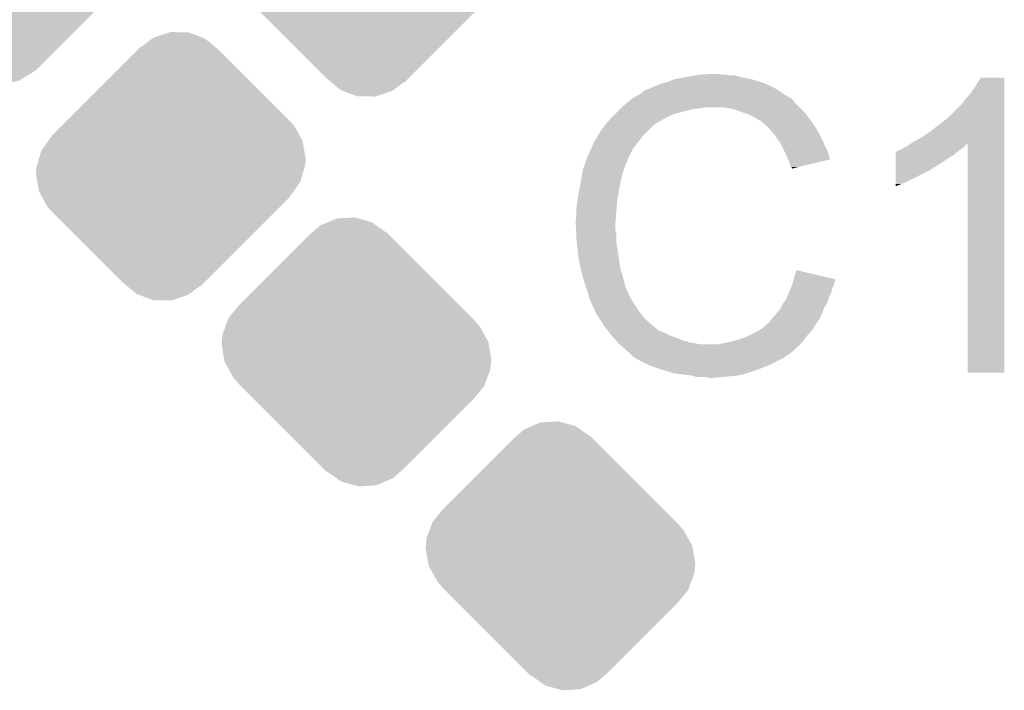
# Model space of a CAD drawing. Extents: x -0.05 to 0.95, y -0.15 to 2.1.
# Tile 41 of 51: x 0.2832 to 0.4121, y 1.8354 to 1.9232. Entities that reach past the tile are written whole.
import ezdxf

# ---------------------------------------------------------------- set-up
doc = ezdxf.new("R2010")
doc.units = 0
doc.layers.get('0').update_dxf_attribs({"linetype": 'CONTINUOUS'})
doc.layers.add('LTE_IOT_13_CLICK_V101A_GTO', color=11, linetype='CONTINUOUS')
doc.layers.add('LTE_IOT_13_CLICK_V101A_GTS', color=8, linetype='CONTINUOUS')

# ---------------------------------------------------------------- blocks, each defined once
blk = doc.blocks.new('CUSTOM_172')
for points in [[(0.00131, 0.02311), (0.00223, 0.02333), (0.00472, 0.02311), (0.00223, 0.02333)], [(-0.00233, 0.02145), (-0.00123, 0.02212), (0.00778, 0.02145), (0.00701, 0.02212)], [(-0.00123, 0.02212), (-0.0002, 0.02275), (0.00701, 0.02212), (0.00555, 0.02275)], [(-0.0002, 0.02275), (0.00131, 0.02311), (0.00555, 0.02275), (0.00472, 0.02311)], [(-0.00322, 0.02054), (-0.00233, 0.02145), (0.00879, 0.02054), (0.00778, 0.02145)], [(-0.01488, 0.00888), (-0.0033, 0.02046), (0.02046, 0.00888), (0.00888, 0.02046)], [(-0.0033, 0.02046), (-0.00322, 0.02054), (0.00888, 0.02046), (0.00879, 0.02054)], [(-0.01628, 0.00748), (-0.01488, 0.00888), (0.0218, 0.00748), (0.02046, 0.00888)], [(-0.01849, 0.00527), (-0.01628, 0.00748), (0.02295, 0.00527), (0.0218, 0.00748)], [(-0.02054, 0.00322), (-0.01849, 0.00527), (0.02328, 0.00322), (0.02295, 0.00527)], [(-0.02218, 0.00133), (-0.0209, 0.0028), (0.02318, 0.00133), (0.02335, 0.0028)], [(-0.0209, 0.0028), (-0.02054, 0.00322), (0.02335, 0.0028), (0.02328, 0.00322)], [(-0.02232, 0.00098), (-0.02218, 0.00133), (0.02314, 0.00098), (0.02318, 0.00133)], [(-0.02314, -0.00098), (-0.02232, 0.00098), (0.02232, -0.00098), (0.02314, 0.00098)], [(-0.02318, -0.00133), (-0.02314, -0.00098), (0.02218, -0.00133), (0.02232, -0.00098)], [(-0.02335, -0.0028), (-0.02318, -0.00133), (0.0209, -0.0028), (0.02218, -0.00133)], [(-0.02328, -0.00322), (-0.02335, -0.0028), (0.02054, -0.00322), (0.0209, -0.0028)], [(-0.02295, -0.00527), (-0.02328, -0.00322), (0.01849, -0.00527), (0.02054, -0.00322)], [(-0.0218, -0.00748), (-0.02295, -0.00527), (0.01628, -0.00748), (0.01849, -0.00527)], [(-0.02046, -0.00888), (-0.0218, -0.00748), (0.01488, -0.00888), (0.01628, -0.00748)], [(-0.00888, -0.02046), (-0.02046, -0.00888), (0.0033, -0.02046), (0.01488, -0.00888)], [(-0.00879, -0.02054), (-0.00888, -0.02046), (0.00322, -0.02054), (0.0033, -0.02046)], [(-0.00778, -0.02145), (-0.00879, -0.02054), (0.00233, -0.02145), (0.00322, -0.02054)], [(-0.00702, -0.02212), (-0.00778, -0.02145), (0.00123, -0.02212), (0.00233, -0.02145)], [(-0.00555, -0.02276), (-0.00702, -0.02212), (0.0002, -0.02276), (0.00123, -0.02212)], [(-0.00472, -0.02311), (-0.00555, -0.02276), (-0.00131, -0.02311), (0.0002, -0.02276)], [(-0.00223, -0.02333), (-0.00472, -0.02311), (-0.00223, -0.02333), (-0.00131, -0.02311)]]:
    blk.add_solid(points)
blk = doc.blocks.new('CUSTOM_185')
for points in [[(-0.00244, 0.01671), (-0.00228, 0.01683), (0.0045, 0.01671), (0.00418, 0.01683)], [(-0.00228, 0.01683), (-0.00018, 0.01753), (0.00418, 0.01683), (0.0023, 0.01753)], [(-0.00018, 0.01753), (-0.00005, 0.01757), (0.0023, 0.01753), (-0.00005, 0.01757)], [(-0.00439, 0.0152), (-0.00399, 0.0156), (0.0063, 0.0152), (0.00582, 0.0156)], [(-0.00399, 0.0156), (-0.00396, 0.01563), (-0.00393, 0.0156), (-0.00396, 0.01563)], [(-0.00393, 0.0156), (-0.00244, 0.01671), (0.00582, 0.0156), (0.0045, 0.01671)], [(-0.01329, 0.0063), (-0.00439, 0.0152), (0.0152, 0.0063), (0.0063, 0.0152)], [(-0.01563, 0.00396), (-0.01422, 0.00537), (0.01689, 0.00396), (0.01611, 0.00537)], [(-0.01422, 0.00537), (-0.01329, 0.0063), (0.01611, 0.00537), (0.0152, 0.0063)], [(-0.01604, 0.00332), (-0.0156, 0.00393), (0.01725, 0.00332), (0.01691, 0.00393)], [(-0.0156, 0.00393), (-0.01563, 0.00396), (0.01691, 0.00393), (0.01689, 0.00396)], [(-0.01696, 0.00202), (-0.01604, 0.00332), (0.01748, 0.00202), (0.01725, 0.00332)], [(-0.01725, 0.001), (-0.01696, 0.00202), (0.01765, 0.001), (0.01748, 0.00202)], [(-0.01761, -0.00024), (-0.01747, 0.00024), (0.01747, -0.00024), (0.01761, 0.00024)], [(-0.01747, 0.00024), (-0.01725, 0.001), (0.01761, 0.00024), (0.01765, 0.001)], [(-0.01765, -0.001), (-0.01761, -0.00024), (0.01725, -0.001), (0.01747, -0.00024)], [(-0.01748, -0.00202), (-0.01765, -0.001), (0.01696, -0.00202), (0.01725, -0.001)], [(-0.01725, -0.00332), (-0.01748, -0.00202), (0.01604, -0.00332), (0.01696, -0.00202)], [(-0.01691, -0.00393), (-0.01725, -0.00332), (0.0156, -0.00393), (0.01604, -0.00332)], [(-0.01689, -0.00396), (-0.01691, -0.00393), (0.01563, -0.00396), (0.0156, -0.00393)], [(-0.01611, -0.00537), (-0.01689, -0.00396), (0.01422, -0.00537), (0.01563, -0.00396)], [(-0.0152, -0.0063), (-0.01611, -0.00537), (0.01329, -0.0063), (0.01422, -0.00537)], [(-0.0063, -0.0152), (-0.0152, -0.0063), (0.00439, -0.0152), (0.01329, -0.0063)], [(-0.00582, -0.0156), (-0.0063, -0.0152), (0.00399, -0.0156), (0.00439, -0.0152)], [(-0.0045, -0.01671), (-0.00582, -0.0156), (0.00244, -0.01671), (0.00393, -0.0156)], [(-0.00417, -0.01683), (-0.0045, -0.01671), (0.00228, -0.01683), (0.00244, -0.01671)], [(0.00396, -0.01563), (0.00393, -0.0156), (0.00396, -0.01563), (0.00399, -0.0156)], [(-0.0023, -0.01753), (-0.00417, -0.01683), (0.00018, -0.01753), (0.00228, -0.01683)], [(0.00005, -0.01757), (-0.0023, -0.01753), (0.00005, -0.01757), (0.00018, -0.01753)]]:
    blk.add_solid(points)
blk = doc.blocks.new('CUSTOM_186')
for points in [[(-0.00475, 0.01655), (-0.00378, 0.01696), (0.00259, 0.01655), (0.00202, 0.01696)], [(-0.00378, 0.01696), (-0.00259, 0.01747), (0.00202, 0.01696), (0.00025, 0.01747)], [(-0.00259, 0.01747), (-0.00024, 0.01761), (0.00025, 0.01747), (-0.00024, 0.01761)], [(-0.0063, 0.0152), (-0.00584, 0.0156), (0.00439, 0.0152), (0.00399, 0.0156)], [(-0.00584, 0.0156), (-0.00475, 0.01655), (0.00393, 0.0156), (0.00259, 0.01655)], [(0.00393, 0.0156), (0.00396, 0.01563), (0.00399, 0.0156), (0.00396, 0.01563)], [(-0.0152, 0.0063), (-0.0063, 0.0152), (0.01329, 0.0063), (0.00439, 0.0152)], [(-0.01671, 0.0045), (-0.0152, 0.0063), (0.01509, 0.0045), (0.01329, 0.0063)], [(-0.01713, 0.00337), (-0.01692, 0.00393), (0.01611, 0.00337), (0.0156, 0.00393)], [(-0.01692, 0.00393), (-0.01691, 0.00396), (0.0156, 0.00393), (0.01563, 0.00396)], [(-0.01691, 0.00396), (-0.01671, 0.0045), (0.01563, 0.00396), (0.01509, 0.0045)], [(-0.01753, 0.0023), (-0.01713, 0.00337), (0.0167, 0.0023), (0.01611, 0.00337)], [(-0.01765, 0.001), (-0.01762, 0.00132), (0.01731, 0.001), (0.01725, 0.00132)], [(-0.01762, 0.00132), (-0.01753, 0.0023), (0.01725, 0.00132), (0.0167, 0.0023)], [(-0.01731, -0.001), (-0.01765, 0.001), (0.01765, -0.001), (0.01731, 0.001)], [(-0.01725, -0.00132), (-0.01731, -0.001), (0.01762, -0.00132), (0.01765, -0.001)], [(-0.01671, -0.00229), (-0.01725, -0.00132), (0.01753, -0.00229), (0.01762, -0.00132)], [(-0.01611, -0.00337), (-0.01671, -0.00229), (0.01713, -0.00337), (0.01753, -0.00229)], [(-0.0156, -0.00393), (-0.01611, -0.00337), (0.01692, -0.00393), (0.01713, -0.00337)], [(-0.01563, -0.00396), (-0.0156, -0.00393), (0.01691, -0.00396), (0.01692, -0.00393)], [(-0.01509, -0.0045), (-0.01563, -0.00396), (0.01671, -0.0045), (0.01691, -0.00396)], [(-0.01329, -0.0063), (-0.01509, -0.0045), (0.0152, -0.0063), (0.01671, -0.0045)], [(-0.00439, -0.0152), (-0.01329, -0.0063), (0.0063, -0.0152), (0.0152, -0.0063)], [(-0.00399, -0.0156), (-0.00439, -0.0152), (0.00584, -0.0156), (0.0063, -0.0152)], [(-0.00396, -0.01563), (-0.00399, -0.0156), (-0.00396, -0.01563), (-0.00393, -0.0156)], [(-0.00259, -0.01655), (-0.00393, -0.0156), (0.00475, -0.01655), (0.00584, -0.0156)], [(-0.00202, -0.01696), (-0.00259, -0.01655), (0.00378, -0.01696), (0.00475, -0.01655)], [(-0.00025, -0.01747), (-0.00202, -0.01696), (0.00259, -0.01747), (0.00378, -0.01696)], [(0.00024, -0.01761), (-0.00025, -0.01747), (0.00024, -0.01761), (0.00259, -0.01747)]]:
    blk.add_solid(points)

msp = doc.modelspace()

# ---------------------------------------------------------------- linework, layer by layer
at = {"layer": 'LTE_IOT_13_CLICK_V101A_GTO'}
for points in [[(0.3682, 1.9151), (0.3689, 1.9154), (0.37996, 1.9151), (0.379, 1.9154)], [(0.3689, 1.9154), (0.3705, 1.9157), (0.379, 1.9154), (0.3775, 1.9157)], [(0.3705, 1.9157), (0.3717, 1.9159), (0.3775, 1.9157), (0.3768, 1.9159)], [(0.3717, 1.9159), (0.3723, 1.916), (0.3761, 1.9159), (0.3755, 1.916)], [(0.3723, 1.916), (0.3741, 1.9161), (0.375, 1.916), (0.3746, 1.9161)], [(0.4084, 1.9146), (0.409, 1.9156), (0.4121, 1.9146), (0.4121, 1.9156)], [(0.409, 1.9156), (0.409, 1.9156), (0.4121, 1.9156), (0.409, 1.9156)], [(0.3648, 1.9138), (0.3652, 1.914), (0.38272, 1.9138), (0.38244, 1.914)], [(0.3652, 1.914), (0.3655, 1.9141), (0.38244, 1.914), (0.3823, 1.9141)], [(0.3655, 1.9141), (0.3659, 1.9143), (0.3823, 1.9141), (0.3819, 1.9143)], [(0.3659, 1.9143), (0.3664, 1.9145), (0.3819, 1.9143), (0.3815, 1.9145)], [(0.3664, 1.9145), (0.3669, 1.9147), (0.3815, 1.9145), (0.38105, 1.9147)], [(0.3669, 1.9147), (0.3675, 1.9149), (0.38105, 1.9147), (0.3806, 1.9149)], [(0.3675, 1.9149), (0.3682, 1.9151), (0.3806, 1.9149), (0.37996, 1.9151)], [(0.4078, 1.9137), (0.4084, 1.9146), (0.4121, 1.9137), (0.4121, 1.9146)], [(0.36306, 1.9126), (0.3633, 1.9128), (0.3845, 1.9126), (0.3843, 1.9128)], [(0.3633, 1.9128), (0.36347, 1.9129), (0.3843, 1.9128), (0.3842, 1.9129)], [(0.36347, 1.9129), (0.36363, 1.913), (0.3842, 1.9129), (0.384, 1.913)], [(0.36363, 1.913), (0.3638, 1.9131), (0.384, 1.913), (0.3839, 1.9131)], [(0.3638, 1.9131), (0.36463, 1.9136), (0.3838, 1.9131), (0.383, 1.9136)], [(0.3638, 1.9131), (0.3638, 1.9131), (0.3839, 1.9131), (0.3838, 1.9131)], [(0.36463, 1.9136), (0.3648, 1.9137), (0.383, 1.9136), (0.38286, 1.9137)], [(0.3648, 1.9137), (0.3648, 1.9138), (0.38286, 1.9137), (0.38272, 1.9138)], [(0.4065, 1.9121), (0.4071, 1.9129), (0.4121, 1.9121), (0.4121, 1.9129)], [(0.4071, 1.9129), (0.4078, 1.9137), (0.4121, 1.9129), (0.4121, 1.9137)], [(0.3612, 1.9109), (0.3618, 1.9115), (0.369, 1.9109), (0.3714, 1.9115)], [(0.3618, 1.9115), (0.3619, 1.9116), (0.3714, 1.9115), (0.3724, 1.9116)], [(0.3619, 1.9116), (0.362, 1.9117), (0.3724, 1.9116), (0.3729, 1.9117)], [(0.362, 1.9117), (0.36271, 1.9123), (0.3853, 1.9117), (0.3847, 1.9123)], [(0.36271, 1.9123), (0.36306, 1.9126), (0.3847, 1.9123), (0.3845, 1.9126)], [(0.3766, 1.9115), (0.3754, 1.9117), (0.3855, 1.9115), (0.3853, 1.9117)], [(0.3777, 1.9111), (0.3766, 1.9115), (0.3859, 1.9111), (0.3855, 1.9115)], [(0.4049, 1.9105), (0.4065, 1.9121), (0.4121, 1.9105), (0.4121, 1.9121)], [(0.35999, 1.9096), (0.36063, 1.9103), (0.3665, 1.9096), (0.3677, 1.9103)], [(0.36063, 1.9103), (0.3609, 1.9106), (0.3677, 1.9103), (0.36835, 1.9106)], [(0.3609, 1.9106), (0.3612, 1.9109), (0.36835, 1.9106), (0.369, 1.9109)], [(0.378, 1.911), (0.3777, 1.9111), (0.386, 1.911), (0.3859, 1.9111)], [(0.3786, 1.9108), (0.378, 1.911), (0.38616, 1.9108), (0.386, 1.911)], [(0.3792, 1.9105), (0.3786, 1.9108), (0.3864, 1.9105), (0.38616, 1.9108)], [(0.3794, 1.9104), (0.3792, 1.9105), (0.38647, 1.9104), (0.3864, 1.9105)], [(0.3799, 1.9101), (0.3794, 1.9104), (0.38669, 1.9101), (0.38647, 1.9104)], [(0.3803, 1.9099), (0.3799, 1.9101), (0.38683, 1.9099), (0.38669, 1.9101)], [(0.4036, 1.9095), (0.4048, 1.9104), (0.4121, 1.9095), (0.4121, 1.9104)], [(0.4048, 1.9104), (0.4048, 1.9105), (0.4121, 1.9104), (0.4121, 1.9105)], [(0.3592, 1.9085), (0.35969, 1.9092), (0.3653, 1.9085), (0.366, 1.9092)], [(0.35969, 1.9092), (0.3599, 1.9095), (0.366, 1.9092), (0.3664, 1.9095)], [(0.3599, 1.9095), (0.35999, 1.9096), (0.3664, 1.9095), (0.3665, 1.9096)], [(0.3804, 1.9098), (0.3803, 1.9099), (0.3869, 1.9098), (0.38683, 1.9099)], [(0.38119, 1.9091), (0.3804, 1.9098), (0.3874, 1.9091), (0.3869, 1.9098)], [(0.3813, 1.909), (0.38119, 1.9091), (0.38746, 1.909), (0.3874, 1.9091)], [(0.38178, 1.9084), (0.3813, 1.909), (0.3878, 1.9084), (0.38746, 1.909)], [(0.4025, 1.9086), (0.4036, 1.9095), (0.4121, 1.9086), (0.4121, 1.9095)], [(0.3585, 1.9074), (0.3587, 1.9076), (0.36436, 1.9074), (0.36451, 1.9076)], [(0.3587, 1.9076), (0.3589, 1.908), (0.36451, 1.9076), (0.36482, 1.908)], [(0.3589, 1.908), (0.35896, 1.9081), (0.36482, 1.908), (0.3649, 1.9081)], [(0.35896, 1.9081), (0.3592, 1.9085), (0.3649, 1.9081), (0.3653, 1.9085)], [(0.3821, 1.908), (0.38178, 1.9084), (0.388, 1.908), (0.3878, 1.9084)], [(0.38238, 1.9076), (0.3821, 1.908), (0.3882, 1.9076), (0.388, 1.908)], [(0.3828, 1.907), (0.38238, 1.9076), (0.38847, 1.907), (0.3882, 1.9076)], [(0.4002, 1.9072), (0.4013, 1.9078), (0.4121, 1.9072), (0.4121, 1.9078)], [(0.4013, 1.9078), (0.4025, 1.9086), (0.4121, 1.9078), (0.4121, 1.9086)], [(0.3575, 1.9052), (0.35802, 1.9063), (0.36295, 1.9052), (0.3635, 1.9063)], [(0.35802, 1.9063), (0.3583, 1.9069), (0.3635, 1.9063), (0.36397, 1.9069)], [(0.3583, 1.907), (0.3584, 1.9071), (0.36404, 1.907), (0.36412, 1.9071)], [(0.3583, 1.9069), (0.3583, 1.907), (0.36397, 1.9069), (0.36404, 1.907)], [(0.3584, 1.9071), (0.3585, 1.9074), (0.36412, 1.9071), (0.36436, 1.9074)], [(0.38295, 1.9067), (0.3828, 1.907), (0.3886, 1.9067), (0.38847, 1.907)], [(0.3833, 1.906), (0.38295, 1.9067), (0.38895, 1.906), (0.3886, 1.9067)], [(0.3983, 1.9061), (0.3986, 1.9062), (0.40625, 1.9061), (0.4064, 1.9062)], [(0.3986, 1.9062), (0.3989, 1.9064), (0.4064, 1.9062), (0.4067, 1.9064)], [(0.3989, 1.9064), (0.3993, 1.9066), (0.4067, 1.9064), (0.4069, 1.9066)], [(0.3993, 1.9066), (0.3999, 1.907), (0.4069, 1.9066), (0.4073, 1.907)], [(0.3999, 1.907), (0.4002, 1.9072), (0.4121, 1.907), (0.4121, 1.9072)], [(0.4073, 1.877), (0.4073, 1.907), (0.4121, 1.877), (0.4121, 1.907)], [(0.35707, 1.9039), (0.35747, 1.9051), (0.3624, 1.9039), (0.3629, 1.9051)], [(0.35747, 1.9051), (0.3575, 1.9052), (0.3629, 1.9051), (0.36295, 1.9052)], [(0.38334, 1.9059), (0.3833, 1.906), (0.389, 1.9059), (0.38895, 1.906)], [(0.3837, 1.9051), (0.38334, 1.9059), (0.38924, 1.9051), (0.389, 1.9059)], [(0.3838, 1.9049), (0.3837, 1.9051), (0.3893, 1.9049), (0.38924, 1.9051)], [(0.3839, 1.9047), (0.3838, 1.9049), (0.38847, 1.9047), (0.3893, 1.9049)], [(0.3979, 1.9055), (0.3979, 1.9059), (0.4055, 1.9055), (0.40598, 1.9059)], [(0.3979, 1.905), (0.3979, 1.9055), (0.4047, 1.905), (0.4055, 1.9055)], [(0.3979, 1.9044), (0.3979, 1.905), (0.4038, 1.9044), (0.4047, 1.905)], [(0.398, 1.9059), (0.3981, 1.906), (0.40598, 1.9059), (0.4061, 1.906)], [(0.3981, 1.906), (0.3983, 1.9061), (0.4061, 1.906), (0.40625, 1.9061)], [(0.35693, 1.9035), (0.357, 1.9037), (0.3623, 1.9035), (0.3623, 1.9037)], [(0.357, 1.9037), (0.35703, 1.9038), (0.3623, 1.9037), (0.3624, 1.9038)], [(0.35703, 1.9038), (0.35707, 1.9039), (0.3624, 1.9038), (0.3624, 1.9039)], [(0.3841, 1.9041), (0.3839, 1.9047), (0.38596, 1.9041), (0.38847, 1.9047)], [(0.3842, 1.9039), (0.3841, 1.9041), (0.38513, 1.9039), (0.38596, 1.9041)], [(0.3843, 1.9038), (0.3842, 1.9039), (0.38471, 1.9038), (0.38513, 1.9039)], [(0.3843, 1.9037), (0.3843, 1.9038), (0.3843, 1.9037), (0.38471, 1.9038)], [(0.3979, 1.9038), (0.3979, 1.9044), (0.4028, 1.9038), (0.4038, 1.9044)], [(0.3979, 1.9037), (0.3979, 1.9038), (0.4027, 1.9037), (0.4028, 1.9038)], [(0.3979, 1.9035), (0.3979, 1.9037), (0.4024, 1.9035), (0.4027, 1.9037)], [(0.3566, 1.9016), (0.35675, 1.9025), (0.3618, 1.9016), (0.362, 1.9025)], [(0.35675, 1.9025), (0.35688, 1.9033), (0.362, 1.9025), (0.3622, 1.9033)], [(0.35688, 1.9033), (0.3569, 1.9034), (0.3622, 1.9033), (0.36225, 1.9034)], [(0.3569, 1.9034), (0.35693, 1.9035), (0.36225, 1.9034), (0.3623, 1.9035)], [(0.3979, 1.9021), (0.3979, 1.9035), (0.3996, 1.9021), (0.4024, 1.9035)], [(0.35639, 1.9005), (0.3566, 1.9016), (0.3616, 1.9005), (0.3618, 1.9016)], [(0.3979, 1.9017), (0.3979, 1.9021), (0.3987, 1.9017), (0.3996, 1.9021)], [(0.3979, 1.9014), (0.3979, 1.9017), (0.3979, 1.9014), (0.3987, 1.9017)], [(0.3562, 1.8993), (0.3563, 1.9), (0.3614, 1.8993), (0.36152, 1.9)], [(0.3563, 1.9), (0.35639, 1.9005), (0.36152, 1.9), (0.3616, 1.9005)], [(0.3561, 1.8986), (0.3562, 1.8993), (0.36135, 1.8986), (0.3614, 1.8993)], [(0.3561, 1.8975), (0.3561, 1.8986), (0.36127, 1.8975), (0.36135, 1.8986)], [(0.356, 1.8971), (0.3561, 1.8975), (0.36124, 1.8971), (0.36127, 1.8975)], [(0.356, 1.8965), (0.356, 1.8971), (0.3612, 1.8965), (0.36124, 1.8971)], [(0.35605, 1.8956), (0.356, 1.8965), (0.3612, 1.8956), (0.3612, 1.8965)], [(0.35606, 1.8953), (0.35605, 1.8956), (0.3613, 1.8953), (0.3612, 1.8956)], [(0.3561, 1.8945), (0.35606, 1.8953), (0.3613, 1.8945), (0.3613, 1.8953)], [(0.35613, 1.8942), (0.3561, 1.8945), (0.3613, 1.8942), (0.3613, 1.8945)], [(0.35619, 1.8936), (0.35613, 1.8942), (0.3614, 1.8936), (0.3613, 1.8942)], [(0.3563, 1.8925), (0.35619, 1.8936), (0.36157, 1.8925), (0.3614, 1.8936)], [(0.35634, 1.8923), (0.3563, 1.8925), (0.3616, 1.8923), (0.36157, 1.8925)], [(0.3566, 1.8908), (0.35634, 1.8923), (0.3618, 1.8908), (0.3616, 1.8923)], [(0.3568, 1.89), (0.3566, 1.8908), (0.36203, 1.89), (0.3618, 1.8908)], [(0.35697, 1.8894), (0.3568, 1.89), (0.3622, 1.8894), (0.36203, 1.89)], [(0.38452, 1.8892), (0.3846, 1.8895), (0.39, 1.8892), (0.38872, 1.8895)], [(0.3846, 1.8895), (0.3849, 1.8904), (0.38872, 1.8895), (0.3849, 1.8904)], [(0.3572, 1.8886), (0.35697, 1.8894), (0.36241, 1.8886), (0.3622, 1.8894)], [(0.35743, 1.8879), (0.3572, 1.8886), (0.3626, 1.8879), (0.36241, 1.8886)], [(0.38417, 1.8881), (0.38432, 1.8885), (0.3896, 1.8881), (0.3898, 1.8885)], [(0.38432, 1.8885), (0.3844, 1.8887), (0.3898, 1.8885), (0.38985, 1.8887)], [(0.3844, 1.8887), (0.38445, 1.8889), (0.38985, 1.8887), (0.3899, 1.8889)], [(0.38445, 1.8889), (0.3845, 1.8891), (0.3899, 1.8889), (0.39, 1.8891)], [(0.3845, 1.8891), (0.38452, 1.8892), (0.39, 1.8891), (0.39, 1.8892)], [(0.35747, 1.8878), (0.35743, 1.8879), (0.3627, 1.8878), (0.3626, 1.8879)], [(0.35753, 1.8876), (0.35747, 1.8878), (0.3628, 1.8876), (0.3627, 1.8878)], [(0.3576, 1.8874), (0.35753, 1.8876), (0.36287, 1.8874), (0.3628, 1.8876)], [(0.35763, 1.8873), (0.3576, 1.8874), (0.3629, 1.8873), (0.36287, 1.8874)], [(0.3577, 1.887), (0.35763, 1.8873), (0.36305, 1.887), (0.3629, 1.8873)], [(0.3578, 1.8867), (0.3577, 1.887), (0.3632, 1.8867), (0.36305, 1.887)], [(0.3835, 1.8865), (0.38371, 1.887), (0.38906, 1.8865), (0.3892, 1.887)], [(0.38371, 1.887), (0.38397, 1.8876), (0.3892, 1.887), (0.3895, 1.8876)], [(0.38397, 1.8876), (0.3841, 1.8879), (0.3895, 1.8876), (0.38956, 1.8879)], [(0.3841, 1.8879), (0.38417, 1.8881), (0.38956, 1.8879), (0.3896, 1.8881)], [(0.3579, 1.8864), (0.3578, 1.8867), (0.36339, 1.8864), (0.3632, 1.8867)], [(0.358, 1.8862), (0.3579, 1.8864), (0.36351, 1.8862), (0.36339, 1.8864)], [(0.35814, 1.8859), (0.358, 1.8862), (0.3637, 1.8859), (0.36351, 1.8862)], [(0.35856, 1.885), (0.35814, 1.8859), (0.3643, 1.885), (0.3637, 1.8859)], [(0.3828, 1.8854), (0.3829, 1.8856), (0.38851, 1.8854), (0.3886, 1.8856)], [(0.3829, 1.8856), (0.3831, 1.886), (0.3886, 1.8856), (0.38883, 1.886)], [(0.3831, 1.886), (0.38334, 1.8863), (0.38883, 1.886), (0.389, 1.8863)], [(0.38334, 1.8863), (0.3835, 1.8865), (0.389, 1.8863), (0.38906, 1.8865)], [(0.3588, 1.8845), (0.35856, 1.885), (0.3647, 1.8845), (0.3643, 1.885)], [(0.35913, 1.884), (0.3588, 1.8845), (0.3651, 1.884), (0.3647, 1.8845)], [(0.3818, 1.8842), (0.3821, 1.8845), (0.38799, 1.8842), (0.38812, 1.8845)], [(0.3821, 1.8845), (0.3824, 1.8849), (0.38812, 1.8845), (0.38829, 1.8849)], [(0.3824, 1.8849), (0.3828, 1.8854), (0.38829, 1.8849), (0.38851, 1.8854)], [(0.35967, 1.8832), (0.35913, 1.884), (0.366, 1.8832), (0.3651, 1.884)], [(0.3598, 1.883), (0.35967, 1.8832), (0.36625, 1.883), (0.366, 1.8832)], [(0.36026, 1.8824), (0.3598, 1.883), (0.367, 1.8824), (0.36625, 1.883)], [(0.3803, 1.8827), (0.3808, 1.8831), (0.38703, 1.8827), (0.3873, 1.8831)], [(0.3808, 1.8831), (0.3811, 1.8834), (0.3873, 1.8831), (0.3875, 1.8834)], [(0.3811, 1.8834), (0.3813, 1.8835), (0.3875, 1.8834), (0.38757, 1.8835)], [(0.3813, 1.8835), (0.3815, 1.8838), (0.38757, 1.8835), (0.38777, 1.8838)], [(0.3815, 1.8838), (0.38165, 1.884), (0.38777, 1.8838), (0.3879, 1.884)], [(0.38165, 1.884), (0.3818, 1.8842), (0.3879, 1.884), (0.38799, 1.8842)], [(0.36042, 1.8822), (0.36026, 1.8824), (0.3676, 1.8822), (0.3672, 1.8824)], [(0.36026, 1.8824), (0.36026, 1.8824), (0.3672, 1.8824), (0.367, 1.8824)], [(0.36049, 1.8821), (0.36042, 1.8822), (0.3679, 1.8821), (0.3676, 1.8822)], [(0.36065, 1.8819), (0.36049, 1.8821), (0.3682, 1.8819), (0.3679, 1.8821)], [(0.3608, 1.8817), (0.36065, 1.8819), (0.36873, 1.8817), (0.3682, 1.8819)], [(0.3609, 1.8816), (0.3608, 1.8817), (0.369, 1.8816), (0.36873, 1.8817)], [(0.3773, 1.8813), (0.3784, 1.8817), (0.3859, 1.8813), (0.3862, 1.8817)], [(0.3784, 1.8817), (0.3796, 1.8823), (0.3862, 1.8817), (0.38672, 1.8823)], [(0.3796, 1.8823), (0.37995, 1.8825), (0.38672, 1.8823), (0.3869, 1.8825)], [(0.37995, 1.8825), (0.3803, 1.8827), (0.3869, 1.8825), (0.38703, 1.8827)], [(0.3613, 1.8812), (0.3609, 1.8816), (0.37, 1.8812), (0.369, 1.8816)], [(0.36154, 1.8809), (0.3613, 1.8812), (0.3711, 1.8809), (0.37, 1.8812)], [(0.3617, 1.8807), (0.36154, 1.8809), (0.3723, 1.8807), (0.3711, 1.8809)], [(0.3622, 1.8803), (0.3617, 1.8807), (0.385, 1.8803), (0.3854, 1.8807)], [(0.3747, 1.8807), (0.3751, 1.8808), (0.3854, 1.8807), (0.3855, 1.8808)], [(0.3751, 1.8808), (0.3756, 1.8809), (0.3855, 1.8808), (0.3856, 1.8809)], [(0.3756, 1.8809), (0.3761, 1.881), (0.3856, 1.8809), (0.38567, 1.881)], [(0.3761, 1.881), (0.3773, 1.8813), (0.38567, 1.881), (0.3859, 1.8813)], [(0.3626, 1.8799), (0.3622, 1.8803), (0.38454, 1.8799), (0.385, 1.8803)], [(0.363, 1.8796), (0.3626, 1.8799), (0.3842, 1.8796), (0.38454, 1.8799)], [(0.3632, 1.8794), (0.363, 1.8796), (0.384, 1.8794), (0.3841, 1.8796)], [(0.363, 1.8796), (0.363, 1.8796), (0.3841, 1.8796), (0.3842, 1.8796)], [(0.3633, 1.8793), (0.3632, 1.8794), (0.3837, 1.8793), (0.384, 1.8794)], [(0.3635, 1.8791), (0.3633, 1.8793), (0.3835, 1.8791), (0.3837, 1.8793)], [(0.3638, 1.8789), (0.3635, 1.8791), (0.38317, 1.8789), (0.3835, 1.8791)], [(0.3639, 1.8788), (0.3639, 1.8789), (0.383, 1.8788), (0.38317, 1.8789)], [(0.3655, 1.878), (0.3639, 1.8788), (0.3814, 1.878), (0.383, 1.8788)], [(0.36635, 1.8777), (0.3655, 1.878), (0.3806, 1.8777), (0.3814, 1.878)], [(0.3672, 1.8774), (0.36635, 1.8777), (0.3799, 1.8774), (0.3806, 1.8777)], [(0.3688, 1.8769), (0.3672, 1.8774), (0.3784, 1.8769), (0.3799, 1.8774)], [(0.3696, 1.8768), (0.3688, 1.8769), (0.3781, 1.8768), (0.3784, 1.8769)], [(0.3712, 1.8766), (0.3696, 1.8768), (0.3772, 1.8766), (0.3781, 1.8768)], [(0.37155, 1.8765), (0.3712, 1.8766), (0.3762, 1.8765), (0.3772, 1.8766)], [(0.3719, 1.8764), (0.37155, 1.8765), (0.3751, 1.8764), (0.3762, 1.8765)], [(0.3734, 1.8763), (0.373, 1.8764), (0.374, 1.8763), (0.3751, 1.8764)]]:
    msp.add_solid(points, dxfattribs=at)

# ---------------------------------------------------------------- block references
at = {"layer": 'LTE_IOT_13_CLICK_V101A_GTS'}
for name, p in [('CUSTOM_172', (0.283, 1.938)), ('CUSTOM_185', (0.3297, 1.9307)), ('CUSTOM_185', (0.303, 1.904)), ('CUSTOM_186', (0.3273, 1.8797)), ('CUSTOM_186', (0.354, 1.853))]:
    msp.add_blockref(name, p, dxfattribs=at)

doc.saveas('drawing.dxf')
